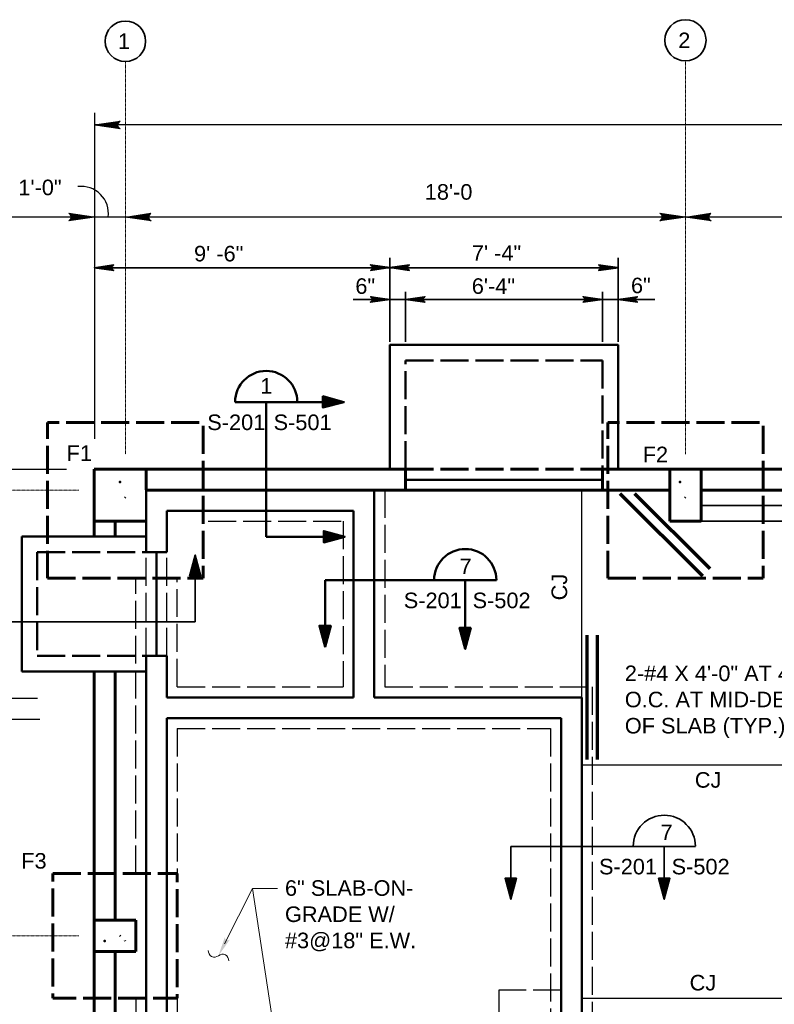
# Model space of a CAD drawing. Extents: x 325 to 1619, y 1797 to 2746.
# Tile 6 of 11: x 521 to 812, y 2366 to 2746. Entities that reach past the tile are written whole.
import ezdxf

# ---------------------------------------------------------------- set-up
doc = ezdxf.new("R2010")
doc.units = 0
doc.header["$LTSCALE"] = 0.075
doc.header["$MEASUREMENT"] = 0
doc.linetypes.add('ACAD_ISO02W100', pattern=[180, 144, -36])
doc.linetypes.add('DGN Style 7', pattern=[0.701274, 0.315574, -0.140255, 0.105191, -0.140255])
for name, color, linetype, lineweight in [('46', 7, 'Continuous', 18), ('S-Anno-Dims', 33, 'Continuous', 35), ('S-Anno-Symb', 6, 'Continuous', 50), ('S-Anno-Symb-Sect', 4, 'Continuous', 35), ('S-Anno-Text', 53, 'Continuous', 35), ('S-COLS-CNTR', 166, 'DGN Style 7', 0), ('S-Cols-Prim', 6, 'Continuous', 50), ('S-Cols-Scnd', 2, 'Continuous', 50), ('S-Fndn-Ftng', 4, 'Continuous', 60), ('S-Fndn-Grbm', 4, 'Continuous', 60), ('S-Fndn-Peds', 4, 'Continuous', 60), ('S-Grid-Iden', 1, 'Continuous', 35), ('S-Join-Cnst', 3, 'Continuous', 30), ('S-Slab-Dran', 25, 'Continuous', 35), ('S-Slab-Rbar', 7, 'Continuous', 70), ('S-Slab-Stop', 24, 'Continuous', 50), ('S-Wall-Load', 2, 'Continuous', 50)]:
    doc.layers.add(name, color=color, linetype=linetype, lineweight=lineweight)
doc.styles.add('NOTES', font='romans.shx')
doc.styles.add('Text', font='ARIAL.TTF', dxfattribs={"height": 0.125})

# ---------------------------------------------------------------- blocks, each defined once
blk = doc.blocks.new('W10x19')
at = {"layer": 'S-Cols-Prim'}
blk.add_line((-195737.04, -508269.98), (-195736.79, -508269.73), dxfattribs=at)
blk.add_point((-195738.93, -508263.87), dxfattribs=at)
blk = doc.blocks.new('W8x15_1')
at = {"layer": 'S-Cols-Scnd'}
for p, q in [((549126.91, -140623.81), (549126.67, -140623.56)), ((549128.8, -140625.69), (549128.59, -140625.49))]:
    blk.add_line(p, q, dxfattribs=at)
blk.add_point((549120.8, -140625.69), dxfattribs=at)
blk = doc.blocks.new('LARROW')
at = {"color": 0, "linetype": 'ByBlock', "lineweight": -2, "flags": 128}
blk.add_lwpolyline([(-4.93, 0.71), (0, 0), (-4.92, -0.71), (-4.77, -0.59), (-4.55, -0.38), (-4.44, -0.19), (-4.42, 0), (-4.46, 0.21), (-4.57, 0.41), (-4.79, 0.61), (-4.93, 0.71), (-0.15, 0.01), (-4.76, -0.67), (-4.62, -0.56), (-4.39, -0.34), (-4.32, -0.06), (-4.37, 0.22), (-4.5, 0.41), (-4.67, 0.57), (-4.78, 0.65), (-0.41, 0.01), (-4.56, -0.59), (-4.41, -0.49), (-4.33, -0.37), (-4.25, -0.21), (-4.21, 0.01), (-4.23, 0.19), (-4.32, 0.33), (-4.5, 0.44), (-4.61, 0.58), (-0.71, 0.01), (-4.33, -0.5), (-4.17, -0.3), (-4.12, -0.06), (-4.14, 0.22), (-4.45, 0.51), (-1.05, 0.02), (-4.12, -0.41), (-4.07, -0.26), (-3.98, -0.04), (-4.04, 0.21), (-4.28, 0.43), (-1.36, 0.02), (-4.01, -0.31), (-3.92, -0.14), (-3.88, 0.04), (-4.07, 0.33), (-1.73, 0.02), (-3.85, -0.24), (-3.79, -0.11), (-3.77, 0.04), (-3.92, 0.25), (-2.17, 0.02), (-3.71, -0.15), (-3.67, 0.05), (-3.81, 0.17), (-2.53, 0.02), (-3.61, -0.09), (-3.63, 0.1), (-2.9, 0.02), (-3.57, -0.03), (-3.59, 0.03), (-3.36, 0.03)], dxfattribs=at)

msp = doc.modelspace()

# ---------------------------------------------------------------- hatches: boundary and pattern name
at = {"layer": '46', "linetype": 'Continuous', "lineweight": 18}
msp.add_hatch(color=21, dxfattribs=at).paths.add_polyline_path([(597.7951, 2385.08312), (600.21785, 2392.26362), (600.2726, 2391.97349), (600.41235, 2391.53262), (600.60673, 2391.25249), (600.83923, 2391.08749), (601.14998, 2390.99724), (601.50698, 2391.01137), (601.93185, 2391.17274), (602.15785, 2391.28687)], flags=16)

# ---------------------------------------------------------------- linework, layer by layer
at = {"layer": '46', "color": 21, "linetype": 'Continuous', "lineweight": 18, "flags": 128}
for points in [[(620.5001, 2410.98924), (610.92898, 2410.98924), (600.12298, 2389.67474)], [(620.5001, 2410.98924), (610.92898, 2410.98924), (629.14485, 2290.82449)]]:
    msp.add_lwpolyline(points, dxfattribs=at)
at = {"layer": '46', "color": 21, "linetype": 'Continuous', "lineweight": 18}
for centre, start, end in [((596.24333, 2386.95163), 176.5223333, 309.7095861), ((599.34692, 2383.21461), 356.5223333, 129.7095861)]:
    msp.add_arc(centre, 2.42887, start, end, dxfattribs=at)
at = {"layer": 'S-Anno-Dims', "lineweight": 30}
for p, q in [((549.90689, 2710.23204), (549.90689, 2584.532)), ((1269.68189, 2705.57204), (549.96939, 2705.57204)), ((549.90689, 2670.07204), (505.02939, 2670.07204)), ((561.90939, 2670.07204), (549.90689, 2670.07204)), ((777.89189, 2670.07204), (561.90939, 2670.07204)), ((1041.88689, 2670.07204), (777.89189, 2670.07204)), ((360.32188, 2572.74638), (539.18939, 2572.74638))]:
    msp.add_line(p, q, dxfattribs=at)
at = {"layer": 'S-Anno-Dims'}
for p, q in [((663.89939, 2621.89722), (663.89939, 2654.35267)), ((751.89939, 2621.89722), (751.89939, 2654.35267)), ((549.88966, 2650.52008), (751.89939, 2650.52008)), ((669.89939, 2621.89722), (669.89939, 2641.26584)), ((745.89939, 2621.89722), (745.89939, 2641.26584)), ((649.67214, 2638.27184), (766.1202, 2638.27184))]:
    msp.add_line(p, q, dxfattribs=at)
at = {"layer": 'S-Anno-Dims', "lineweight": 25}
for p, q in [((528.01803, 2484.26461), (434.41728, 2484.26461)), ((528.84393, 2476.26461), (435.24318, 2476.26461))]:
    msp.add_line(p, q, dxfattribs=at)
at = {"layer": 'S-Anno-Dims', "flags": 128}
for points in [[(557.37466, 2649.47221), (549.88966, 2650.52008), (557.36868, 2651.56796), (557.13533, 2651.39427), (556.80625, 2651.08165), (556.64471, 2650.79218), (556.60282, 2650.52008), (556.66266, 2650.21324), (556.83617, 2649.9122), (557.17123, 2649.61694), (557.37466, 2649.47221), (550.11104, 2650.5085), (557.12935, 2651.49848), (556.91395, 2651.34217), (556.56693, 2651.02376), (556.45324, 2650.61271), (556.53103, 2650.20167), (556.73446, 2649.91799), (556.97977, 2649.68641), (557.1473, 2649.55905), (550.50593, 2650.5085), (556.81224, 2651.3827), (556.59086, 2651.24375), (556.47718, 2651.06428), (556.35153, 2650.83271), (556.28571, 2650.5085), (556.32161, 2650.24219), (556.45324, 2650.03377), (556.72249, 2649.86588), (556.90199, 2649.66325), (550.96664, 2650.5085), (556.46521, 2651.25533), (556.2199, 2650.96007), (556.1481, 2650.60113), (556.184, 2650.20167), (556.65667, 2649.76746), (551.48119, 2650.48534), (556.1481, 2651.11639), (556.08229, 2650.90797), (555.93869, 2650.57219), (556.02844, 2650.21324), (556.3994, 2649.89483), (551.95387, 2650.48534), (555.98057, 2650.98323), (555.84894, 2650.7285), (555.78911, 2650.4564), (556.07032, 2650.03377), (552.51629, 2650.48534), (555.73526, 2650.86744), (555.64551, 2650.67639), (555.62158, 2650.4564), (555.84894, 2650.14956), (553.18641, 2650.48534), (555.53183, 2650.74008), (555.46601, 2650.44482), (555.68141, 2650.26535), (553.73687, 2650.48534), (555.37627, 2650.65324), (555.41217, 2650.36956), (554.29929, 2650.48534), (555.31045, 2650.56061), (555.34037, 2650.47377), (554.99334, 2650.47377)], [(656.41439, 2651.58977), (663.89939, 2650.54189), (656.42038, 2649.49402), (656.65372, 2649.6677), (656.9828, 2649.98032), (657.14434, 2650.26979), (657.18623, 2650.54189), (657.12639, 2650.84873), (656.95288, 2651.14978), (656.61782, 2651.44503), (656.41439, 2651.58977), (663.67801, 2650.55347), (656.6597, 2649.56349), (656.8751, 2649.7198), (657.22213, 2650.03822), (657.33581, 2650.44926), (657.25803, 2650.86031), (657.0546, 2651.14399), (656.80928, 2651.37556), (656.64175, 2651.50293), (663.28312, 2650.55347), (656.97681, 2649.67928), (657.19819, 2649.81822), (657.31187, 2649.99769), (657.43752, 2650.22927), (657.50334, 2650.55347), (657.46744, 2650.81978), (657.33581, 2651.0282), (657.06656, 2651.19609), (656.88707, 2651.39872), (662.82241, 2650.55347), (657.32384, 2649.80664), (657.56915, 2650.1019), (657.64095, 2650.46084), (657.60505, 2650.86031), (657.13238, 2651.29451), (662.30786, 2650.57663), (657.64095, 2649.94559), (657.70677, 2650.154), (657.85036, 2650.48979), (657.76061, 2650.84873), (657.38966, 2651.16714), (661.83518, 2650.57663), (657.80848, 2650.07874), (657.94011, 2650.33347), (657.99994, 2650.60557), (657.71873, 2651.0282), (661.27276, 2650.57663), (658.05379, 2650.19453), (658.14354, 2650.38558), (658.16747, 2650.60557), (657.94011, 2650.91241), (660.60264, 2650.57663), (658.25722, 2650.3219), (658.32304, 2650.61715), (658.10764, 2650.79662), (660.05219, 2650.57663), (658.41279, 2650.40874), (658.37689, 2650.69242), (659.48976, 2650.57663), (658.4786, 2650.50137), (658.44868, 2650.58821), (658.79571, 2650.58821)], [(671.38439, 2649.49402), (663.89939, 2650.54189), (671.37841, 2651.58977), (671.14506, 2651.41609), (670.81599, 2651.10346), (670.65444, 2650.81399), (670.61256, 2650.54189), (670.67239, 2650.23506), (670.8459, 2649.93401), (671.18096, 2649.63875), (671.38439, 2649.49402), (664.12077, 2650.53031), (671.13908, 2651.52029), (670.92368, 2651.36398), (670.57666, 2651.04557), (670.46298, 2650.63452), (670.54076, 2650.22348), (670.74419, 2649.9398), (670.9895, 2649.70822), (671.15703, 2649.58086), (664.51566, 2650.53031), (670.82197, 2651.40451), (670.60059, 2651.26556), (670.48691, 2651.08609), (670.36126, 2650.85452), (670.29545, 2650.53031), (670.33135, 2650.264), (670.46298, 2650.05559), (670.73222, 2649.88769), (670.91172, 2649.68507), (664.97637, 2650.53031), (670.47494, 2651.27714), (670.22963, 2650.98188), (670.15783, 2650.62294), (670.19373, 2650.22348), (670.66641, 2649.78927), (665.49093, 2650.50716), (670.15783, 2651.1382), (670.09202, 2650.92978), (669.94842, 2650.594), (670.03817, 2650.23506), (670.40913, 2649.91664), (665.9636, 2650.50716), (669.9903, 2651.00504), (669.85867, 2650.75031), (669.79884, 2650.47821), (670.08005, 2650.05559), (666.52602, 2650.50716), (669.74499, 2650.88925), (669.65524, 2650.6982), (669.63131, 2650.47821), (669.85867, 2650.17137), (667.19614, 2650.50716), (669.54156, 2650.76189), (669.47575, 2650.46663), (669.69114, 2650.28716), (667.7466, 2650.50716), (669.386, 2650.67505), (669.4219, 2650.39137), (668.30902, 2650.50716), (669.32018, 2650.58242), (669.3501, 2650.49558), (669.00307, 2650.49558)], [(744.41439, 2651.56796), (751.89939, 2650.52008), (744.42038, 2649.47221), (744.65372, 2649.64589), (744.9828, 2649.95851), (745.14434, 2650.24798), (745.18623, 2650.52008), (745.12639, 2650.82692), (744.95288, 2651.12796), (744.61782, 2651.42322), (744.41439, 2651.56796), (751.67801, 2650.53166), (744.6597, 2649.54168), (744.8751, 2649.69799), (745.22213, 2650.01641), (745.33581, 2650.42745), (745.25803, 2650.8385), (745.0546, 2651.12217), (744.80928, 2651.35375), (744.64175, 2651.48112), (751.28312, 2650.53166), (744.97681, 2649.65747), (745.19819, 2649.79641), (745.31187, 2649.97588), (745.43752, 2650.20746), (745.50334, 2650.53166), (745.46744, 2650.79797), (745.33581, 2651.00639), (745.06656, 2651.17428), (744.88707, 2651.37691), (750.82241, 2650.53166), (745.32384, 2649.78483), (745.56915, 2650.08009), (745.64095, 2650.43903), (745.60505, 2650.8385), (745.13238, 2651.2727), (750.30786, 2650.55482), (745.64095, 2649.92378), (745.70677, 2650.13219), (745.85036, 2650.46798), (745.76061, 2650.82692), (745.38966, 2651.14533), (749.83518, 2650.55482), (745.80848, 2650.05693), (745.94011, 2650.31166), (745.99994, 2650.58376), (745.71873, 2651.00639), (749.27276, 2650.55482), (746.05379, 2650.17272), (746.14354, 2650.36377), (746.16747, 2650.58376), (745.94011, 2650.8906), (748.60264, 2650.55482), (746.25722, 2650.30008), (746.32304, 2650.59534), (746.10764, 2650.77481), (748.05219, 2650.55482), (746.41279, 2650.38693), (746.37689, 2650.6706), (747.48976, 2650.55482), (746.4786, 2650.47956), (746.44868, 2650.5664), (746.79571, 2650.5664)], [(656.41439, 2637.22397), (663.89939, 2638.27184), (656.42038, 2639.31972), (656.65372, 2639.14604), (656.9828, 2638.83341), (657.14434, 2638.54394), (657.18623, 2638.27184), (657.12639, 2637.96501), (656.95288, 2637.66396), (656.61782, 2637.3687), (656.41439, 2637.22397), (663.67801, 2638.26026), (656.6597, 2639.25024), (656.8751, 2639.09393), (657.22213, 2638.77552), (657.33581, 2638.36447), (657.25803, 2637.95343), (657.0546, 2637.66975), (656.80928, 2637.43817), (656.64175, 2637.31081), (663.28312, 2638.26026), (656.97681, 2639.13446), (657.19819, 2638.99551), (657.31187, 2638.81604), (657.43752, 2638.58447), (657.50334, 2638.26026), (657.46744, 2637.99395), (657.33581, 2637.78554), (657.06656, 2637.61764), (656.88707, 2637.41502), (662.82241, 2638.26026), (657.32384, 2639.00709), (657.56915, 2638.71183), (657.64095, 2638.35289), (657.60505, 2637.95343), (657.13238, 2637.51922), (662.30786, 2638.23711), (657.64095, 2638.86815), (657.70677, 2638.65973), (657.85036, 2638.32395), (657.76061, 2637.96501), (657.38966, 2637.64659), (661.83518, 2638.23711), (657.80848, 2638.73499), (657.94011, 2638.48026), (657.99994, 2638.20816), (657.71873, 2637.78554), (661.27276, 2638.23711), (658.05379, 2638.6192), (658.14354, 2638.42815), (658.16747, 2638.20816), (657.94011, 2637.90132), (660.60264, 2638.23711), (658.25722, 2638.49184), (658.32304, 2638.19658), (658.10764, 2638.01711), (660.05219, 2638.23711), (658.41279, 2638.405), (658.37689, 2638.12132), (659.48976, 2638.23711), (658.4786, 2638.31237), (658.44868, 2638.22553), (658.79571, 2638.22553)], [(677.38439, 2639.31972), (669.89939, 2638.27184), (677.37841, 2637.22397), (677.14506, 2637.39765), (676.81599, 2637.71027), (676.65444, 2637.99974), (676.61256, 2638.27184), (676.67239, 2638.57868), (676.8459, 2638.87973), (677.18096, 2639.17498), (677.38439, 2639.31972), (670.12077, 2638.28342), (677.13908, 2637.29344), (676.92368, 2637.44975), (676.57666, 2637.76817), (676.46298, 2638.17921), (676.54076, 2638.59026), (676.74419, 2638.87394), (676.9895, 2639.10551), (677.15703, 2639.23288), (670.51566, 2638.28342), (676.82197, 2637.40923), (676.60059, 2637.54817), (676.48691, 2637.72764), (676.36126, 2637.95922), (676.29545, 2638.28342), (676.33135, 2638.54973), (676.46298, 2638.75815), (676.73222, 2638.92604), (676.91172, 2639.12867), (670.97637, 2638.28342), (676.47494, 2637.53659), (676.22963, 2637.83185), (676.15783, 2638.19079), (676.19373, 2638.59026), (676.66641, 2639.02446), (671.49093, 2638.30658), (676.15783, 2637.67554), (676.09202, 2637.88395), (675.94842, 2638.21974), (676.03817, 2638.57868), (676.40913, 2638.89709), (671.9636, 2638.30658), (675.9903, 2637.80869), (675.85867, 2638.06343), (675.79884, 2638.33553), (676.08005, 2638.75815), (672.52602, 2638.30658), (675.74499, 2637.92448), (675.65524, 2638.11553), (675.63131, 2638.33553), (675.85867, 2638.64236), (673.19614, 2638.30658), (675.54156, 2638.05185), (675.47575, 2638.3471), (675.69114, 2638.52657), (673.7466, 2638.30658), (675.386, 2638.13869), (675.4219, 2638.42237), (674.30902, 2638.30658), (675.32018, 2638.23132), (675.3501, 2638.31816), (675.00307, 2638.31816)], [(738.41439, 2637.22397), (745.89939, 2638.27184), (738.42038, 2639.31972), (738.65372, 2639.14604), (738.9828, 2638.83341), (739.14434, 2638.54394), (739.18623, 2638.27184), (739.12639, 2637.96501), (738.95288, 2637.66396), (738.61782, 2637.3687), (738.41439, 2637.22397), (745.67801, 2638.26026), (738.6597, 2639.25024), (738.8751, 2639.09393), (739.22213, 2638.77552), (739.33581, 2638.36447), (739.25803, 2637.95343), (739.0546, 2637.66975), (738.80928, 2637.43817), (738.64175, 2637.31081), (745.28312, 2638.26026), (738.97681, 2639.13446), (739.19819, 2638.99551), (739.31187, 2638.81604), (739.43752, 2638.58447), (739.50334, 2638.26026), (739.46744, 2637.99395), (739.33581, 2637.78554), (739.06656, 2637.61764), (738.88707, 2637.41502), (744.82241, 2638.26026), (739.32384, 2639.00709), (739.56915, 2638.71183), (739.64095, 2638.35289), (739.60505, 2637.95343), (739.13238, 2637.51922), (744.30786, 2638.23711), (739.64095, 2638.86815), (739.70677, 2638.65973), (739.85036, 2638.32395), (739.76061, 2637.96501), (739.38966, 2637.64659), (743.83518, 2638.23711), (739.80848, 2638.73499), (739.94011, 2638.48026), (739.99994, 2638.20816), (739.71873, 2637.78554), (743.27276, 2638.23711), (740.05379, 2638.6192), (740.14354, 2638.42815), (740.16747, 2638.20816), (739.94011, 2637.90132), (742.60264, 2638.23711), (740.25722, 2638.49184), (740.32304, 2638.19658), (740.10764, 2638.01711), (742.05219, 2638.23711), (740.41279, 2638.405), (740.37689, 2638.12132), (741.48976, 2638.23711), (740.4786, 2638.31237), (740.44868, 2638.22553), (740.79571, 2638.22553)], [(759.38439, 2639.31972), (751.89939, 2638.27184), (759.37841, 2637.22397), (759.14506, 2637.39765), (758.81599, 2637.71027), (758.65444, 2637.99974), (758.61256, 2638.27184), (758.67239, 2638.57868), (758.8459, 2638.87973), (759.18096, 2639.17498), (759.38439, 2639.31972), (752.12077, 2638.28342), (759.13908, 2637.29344), (758.92368, 2637.44975), (758.57666, 2637.76817), (758.46298, 2638.17921), (758.54076, 2638.59026), (758.74419, 2638.87394), (758.9895, 2639.10551), (759.15703, 2639.23288), (752.51566, 2638.28342), (758.82197, 2637.40923), (758.60059, 2637.54817), (758.48691, 2637.72764), (758.36126, 2637.95922), (758.29545, 2638.28342), (758.33135, 2638.54973), (758.46298, 2638.75815), (758.73222, 2638.92604), (758.91172, 2639.12867), (752.97637, 2638.28342), (758.47494, 2637.53659), (758.22963, 2637.83185), (758.15783, 2638.19079), (758.19373, 2638.59026), (758.66641, 2639.02446), (753.49093, 2638.30658), (758.15783, 2637.67554), (758.09202, 2637.88395), (757.94842, 2638.21974), (758.03817, 2638.57868), (758.40913, 2638.89709), (753.9636, 2638.30658), (757.9903, 2637.80869), (757.85867, 2638.06343), (757.79884, 2638.33553), (758.08005, 2638.75815), (754.52602, 2638.30658), (757.74499, 2637.92448), (757.65524, 2638.11553), (757.63131, 2638.33553), (757.85867, 2638.64236), (755.19614, 2638.30658), (757.54156, 2638.05185), (757.47575, 2638.3471), (757.69114, 2638.52657), (755.7466, 2638.30658), (757.386, 2638.13869), (757.4219, 2638.42237), (756.30902, 2638.30658), (757.32018, 2638.23132), (757.3501, 2638.31816), (757.00307, 2638.31816)]]:
    msp.add_lwpolyline(points, dxfattribs=at)
at = {"layer": 'S-Anno-Dims', "lineweight": 30}
msp.add_arc((544.8899, 2671.42278), 10.45666, 352.5780864, 97.4955889, dxfattribs=at)
at = {"layer": 'S-Anno-Symb'}
for p, q in [((644.95538, 2598.68558), (604.20825, 2598.68558)), ((616.20825, 2598.68558), (616.20825, 2546.70458)), ((644.95538, 2546.70458), (616.20825, 2546.70458)), ((704.97146, 2529.98055, -0.00197), (638.89621, 2529.98055, -0.00197)), ((638.89621, 2529.98055, -0.00197), (638.89621, 2505.5958, -0.00197)), ((692.97146, 2529.98055, -0.00197), (692.97146, 2504.27667, -0.00197))]:
    msp.add_line(p, q, dxfattribs=at)
at = {"layer": 'S-Anno-Symb', "flags": 128}
for points in [[(646.15038, 2598.68558), (638.03838, 2596.52558), (638.03838, 2600.89358), (646.15038, 2598.68558), (638.11638, 2596.67558), (638.09838, 2600.74358), (645.79038, 2598.69158), (638.26638, 2596.87358), (638.20038, 2600.54558), (645.40638, 2598.69158), (638.48238, 2597.11358), (638.39838, 2600.29358), (644.96238, 2598.71558), (638.68038, 2597.32358), (638.64438, 2600.05358), (644.45238, 2598.72758), (638.88438, 2597.57558), (638.77638, 2599.87358), (643.85238, 2598.75758), (639.11838, 2597.83958), (639.00438, 2599.63358), (643.14438, 2598.75758), (639.38838, 2598.13958), (639.20838, 2599.33958), (642.49638, 2598.77558), (639.64038, 2598.40958), (639.43038, 2599.14158), (641.80038, 2598.81158), (639.76038, 2598.64958), (639.62238, 2598.97358), (640.64838, 2598.82958)], [(646.46663, 2546.70458), (638.35463, 2544.54458), (638.35463, 2548.91258), (646.46663, 2546.70458), (638.43263, 2544.69458), (638.41463, 2548.76258), (646.10663, 2546.71058), (638.58263, 2544.89258), (638.51663, 2548.56458), (645.72263, 2546.71058), (638.79863, 2545.13258), (638.71463, 2548.31258), (645.27863, 2546.73458), (638.99663, 2545.34258), (638.96063, 2548.07258), (644.76863, 2546.74658), (639.20063, 2545.59458), (639.09263, 2547.89258), (644.16863, 2546.77658), (639.43463, 2545.85858), (639.32063, 2547.65258), (643.46063, 2546.77658), (639.70463, 2546.15858), (639.52463, 2547.35858), (642.81263, 2546.79458), (639.95663, 2546.42858), (639.74663, 2547.16058), (642.11663, 2546.83058), (640.07663, 2546.66858), (639.93863, 2546.99258), (640.96463, 2546.84858)]]:
    msp.add_lwpolyline(points, dxfattribs=at)
at = {"layer": 'S-Anno-Symb', "elevation": -0.00197, "flags": 128}
for points in [[(638.89621, 2504.27667), (641.05621, 2512.38867), (636.68821, 2512.38867), (638.89621, 2504.27667), (640.90621, 2512.31067), (636.83821, 2512.32867), (638.89021, 2504.63667), (640.70821, 2512.16067), (637.03621, 2512.22667), (638.89021, 2505.02067), (640.46821, 2511.94467), (637.28821, 2512.02867), (638.86621, 2505.46467), (640.25821, 2511.74667), (637.52821, 2511.78267), (638.85421, 2505.97467), (640.00621, 2511.54267), (637.70821, 2511.65067), (638.82421, 2506.57467), (639.74221, 2511.30867), (637.94821, 2511.42267), (638.82421, 2507.28267), (639.44221, 2511.03867), (638.24221, 2511.21867), (638.80621, 2507.93067), (639.17221, 2510.78667), (638.44021, 2510.99667), (638.77021, 2508.62667), (638.93221, 2510.66667), (638.60821, 2510.80467), (638.75221, 2509.77867)], [(692.93246, 2503.4588), (695.09246, 2511.5708), (690.72446, 2511.5708), (692.93246, 2503.4588), (694.94246, 2511.4928), (690.87446, 2511.5108), (692.92646, 2503.8188), (694.74446, 2511.3428), (691.07246, 2511.4088), (692.92646, 2504.2028), (694.50446, 2511.1268), (691.32446, 2511.2108), (692.90246, 2504.6468), (694.29446, 2510.9288), (691.56446, 2510.9648), (692.89046, 2505.1568), (694.04246, 2510.7248), (691.74446, 2510.8328), (692.86046, 2505.7568), (693.77846, 2510.4908), (691.98446, 2510.6048), (692.86046, 2506.4648), (693.47846, 2510.2208), (692.27846, 2510.4008), (692.84246, 2507.1128), (693.20846, 2509.9688), (692.47646, 2510.1788), (692.80646, 2507.8088), (692.96846, 2509.8488), (692.64446, 2509.9868), (692.78846, 2508.9608)]]:
    msp.add_lwpolyline(points, dxfattribs=at)
at = {"layer": 'S-Anno-Symb', "extrusion": (0, 0, -1)}
msp.add_arc((-616.19385, 2598.69518), 12, 0, 180, dxfattribs=at)
at = {"layer": 'S-Anno-Symb'}
msp.add_arc((692.97146, 2529.98055, -0.00197), 12, 0, 180, dxfattribs=at)
at = {"layer": 'S-Anno-Symb-Sect'}
for p, q in [((588.80604, 2537.88653), (588.80604, 2513.89178)), ((485.26466, 2513.89178), (588.80604, 2513.89178)), ((710.55153, 2427.26333), (710.55153, 2406.83396)), ((710.55153, 2427.26333), (781.72728, 2427.26333)), ((769.72728, 2427.26333), (769.72728, 2406.83396))]:
    msp.add_line(p, q, dxfattribs=at)
at = {"layer": 'S-Anno-Symb-Sect', "flags": 128}
for points in [[(588.80604, 2539.61566), (586.64604, 2531.50366), (591.01404, 2531.50366), (588.80604, 2539.61566), (586.79604, 2531.58166), (590.86404, 2531.56366), (588.81204, 2539.25566), (586.99404, 2531.73166), (590.66604, 2531.66566), (588.81204, 2538.87166), (587.23404, 2531.94766), (590.41404, 2531.86366), (588.83604, 2538.42766), (587.44404, 2532.14566), (590.17404, 2532.10966), (588.84804, 2537.91766), (587.69604, 2532.34966), (589.99404, 2532.24166), (588.87804, 2537.31766), (587.96004, 2532.58366), (589.75404, 2532.46966), (588.87804, 2536.60966), (588.26004, 2532.85366), (589.46004, 2532.67366), (588.89604, 2535.96166), (588.53004, 2533.10566), (589.26204, 2532.89566), (588.93204, 2535.26566), (588.77004, 2533.22566), (589.09404, 2533.08766), (588.95004, 2534.11366)], [(710.55153, 2406.83396), (712.71153, 2414.94596), (708.34353, 2414.94596), (710.55153, 2406.83396), (712.56153, 2414.86796), (708.49353, 2414.88596), (710.54553, 2407.19396), (712.36353, 2414.71796), (708.69153, 2414.78396), (710.54553, 2407.57796), (712.12353, 2414.50196), (708.94353, 2414.58596), (710.52153, 2408.02196), (711.91353, 2414.30396), (709.18353, 2414.33996), (710.50953, 2408.53196), (711.66153, 2414.09996), (709.36353, 2414.20796), (710.47953, 2409.13196), (711.39753, 2413.86596), (709.60353, 2413.97996), (710.47953, 2409.83996), (711.09753, 2413.59596), (709.89753, 2413.77596), (710.46153, 2410.48796), (710.82753, 2413.34396), (710.09553, 2413.55396), (710.42553, 2411.18396), (710.58753, 2413.22396), (710.26353, 2413.36196), (710.40753, 2412.33596)], [(769.72728, 2406.83396), (771.88728, 2414.94596), (767.51928, 2414.94596), (769.72728, 2406.83396), (771.73728, 2414.86796), (767.66928, 2414.88596), (769.72128, 2407.19396), (771.53928, 2414.71796), (767.86728, 2414.78396), (769.72128, 2407.57796), (771.29928, 2414.50196), (768.11928, 2414.58596), (769.69728, 2408.02196), (771.08928, 2414.30396), (768.35928, 2414.33996), (769.68528, 2408.53196), (770.83728, 2414.09996), (768.53928, 2414.20796), (769.65528, 2409.13196), (770.57328, 2413.86596), (768.77928, 2413.97996), (769.65528, 2409.83996), (770.27328, 2413.59596), (769.07328, 2413.77596), (769.63728, 2410.48796), (770.00328, 2413.34396), (769.27128, 2413.55396), (769.60128, 2411.18396), (769.76328, 2413.22396), (769.43928, 2413.36196), (769.58328, 2412.33596)]]:
    msp.add_lwpolyline(points, dxfattribs=at)
at = {"layer": 'S-Anno-Symb-Sect'}
msp.add_arc((769.74168, 2427.27293), 12, 0, 180, dxfattribs=at)
at = {"layer": 'S-COLS-CNTR'}
for p, q in [((561.90939, 2730.03204), (561.90939, 2578.6228)), ((777.89189, 2730.31204), (777.89189, 2578.6228)), ((342.16188, 2564.7445), (543.87052, 2564.7445)), ((342.16188, 2392.74013), (543.87052, 2392.74013))]:
    msp.add_line(p, q, dxfattribs=at)
at = {"layer": 'S-Fndn-Ftng', "linetype": 'ACAD_ISO02W100', "lineweight": 30}
for p, q in [((661.88423, 2564.75233), (661.88423, 2488.75304)), ((593.83314, 2552.75233), (645.88423, 2552.75233)), ((645.88423, 2552.75233), (645.88423, 2488.75304)), ((569.88966, 2500.75304), (569.88966, 2540.75233)), ((577.89341, 2500.75304), (577.89341, 2540.75233)), ((565.89038, 2416.74763), (565.89038, 2530.74169)), ((581.89038, 2488.75304), (581.89038, 2530.74169)), ((581.89038, 2488.75304), (645.88423, 2488.75304)), ((661.88423, 2488.75304), (741.89511, 2488.75304)), ((741.89511, 2488.75304), (741.89511, 1980.752)), ((581.89288, 2472.75741), (581.89288, 2416.74763)), ((581.89288, 2472.75741), (725.89717, 2472.75741)), ((725.89717, 2472.75741), (725.89717, 1992.75575)), ((729.89282, 2371.74904), (705.89282, 2371.74904)), ((565.89939, 2368.74763), (565.89939, 2176.73638)), ((581.90189, 2368.74763), (581.90189, 2176.73638))]:
    msp.add_line(p, q, dxfattribs=at)
msp.add_lwpolyline([(705.89282, 2371.74904), (705.89282, 2289.74904), (729.89282, 2289.74904)], dxfattribs=at)
at = {"layer": 'S-Fndn-Grbm'}
for p, q in [((549.89939, 2546.75269), (549.89939, 2572.752)), ((549.89939, 2572.752), (669.89939, 2572.752)), ((669.89939, 2572.752), (669.89939, 2564.72051)), ((745.89939, 2572.752), (745.89939, 2564.72051)), ((745.89939, 2572.752), (1269.89939, 2572.752)), ((771.83564, 2564.7445), (569.88689, 2564.7445)), ((1035.83564, 2564.7445), (783.95564, 2564.7445)), ((557.90189, 2552.74169), (557.90189, 2546.75269)), ((549.89939, 2330.75188), (549.89939, 2494.75269)), ((557.90189, 2494.75269), (557.90189, 2398.74763)), ((565.89038, 2398.74763), (565.89038, 2386.74138)), ((557.90189, 2386.74138), (557.90189, 2330.75188))]:
    msp.add_line(p, q, dxfattribs=at)
at = {"layer": 'S-Fndn-Grbm', "linetype": 'ACAD_ISO02W100'}
msp.add_line((669.89939, 2572.752), (745.89939, 2572.752), dxfattribs=at)
for points in [[(531.89564, 2530.74169), (591.89564, 2530.74169), (591.89564, 2590.74169), (531.89564, 2590.74169)], [(747.89564, 2530.74133), (807.89564, 2530.74133), (807.89564, 2590.74133), (747.89564, 2590.74133)], [(533.89488, 2416.74763), (581.89488, 2416.74763), (581.89488, 2368.74763), (533.89488, 2368.74763)]]:
    msp.add_3dface(points, dxfattribs=at)
at = {"layer": 'S-Fndn-Peds'}
for p, q in [((569.88966, 2572.752), (569.88966, 2564.75233)), ((771.83564, 2572.74695), (771.83564, 2552.74133)), ((783.95564, 2572.74695), (783.95564, 2552.74133)), ((569.88966, 2552.74169), (549.89939, 2552.74169)), ((783.95564, 2552.74133), (771.83564, 2552.74133)), ((549.89939, 2398.74763), (565.89038, 2398.74763)), ((549.89939, 2386.74138), (565.89038, 2386.74138))]:
    msp.add_line(p, q, dxfattribs=at)
at = {"layer": 'S-Grid-Iden'}
for centre, radius in [((561.8836, 2737.88008), 7.80272), ((777.89189, 2738.25663), 7.94459)]:
    msp.add_circle(centre, radius, dxfattribs=at)
at = {"layer": 'S-Join-Cnst'}
for p, q in [((737.89511, 2484.75304), (737.89511, 2564.75304)), ((737.89511, 2458.75304), (932.89511, 2458.75304)), ((737.89511, 2368.75304), (934.89511, 2368.75304))]:
    msp.add_line(p, q, dxfattribs=at)
at = {"layer": 'S-Slab-Dran'}
for p, q in [((783.95564, 2558.73825), (1035.83564, 2558.73825)), ((783.95564, 2552.73825), (1035.83564, 2552.73825))]:
    msp.add_line(p, q, dxfattribs=at)
at = {"layer": 'S-Slab-Rbar'}
for p, q in [((784.56356, 2531.52812), (752.7614, 2563.33029)), ((787.39199, 2534.35655), (758.41825, 2563.33029)), ((739.89511, 2508.75304), (739.89511, 2460.75304)), ((743.89511, 2508.75304), (743.89511, 2460.75304))]:
    msp.add_line(p, q, dxfattribs=at)
at = {"layer": 'S-Slab-Stop'}
for p, q in [((669.89939, 2568.73625), (745.89939, 2568.73625)), ((521.89054, 2546.75269), (569.89054, 2546.75269)), ((521.89054, 2546.75269), (521.89054, 2494.75269)), ((573.8907, 2540.75233), (573.89038, 2500.75304)), ((521.89054, 2494.75269), (569.89054, 2494.75269))]:
    msp.add_line(p, q, dxfattribs=at)
at = {"layer": 'S-Slab-Stop', "linetype": 'ACAD_ISO02W100'}
for p, q in [((527.89054, 2540.75233), (569.88966, 2540.75233)), ((527.89054, 2540.75233), (527.89054, 2500.75304)), ((527.89054, 2500.75304), (569.89038, 2500.75304))]:
    msp.add_line(p, q, dxfattribs=at)
at = {"layer": 'S-Slab-Stop', "flags": 128}
msp.add_lwpolyline([(663.89939, 2572.752), (663.89939, 2620.752), (751.89939, 2620.752), (751.89939, 2572.752)], dxfattribs=at)
at = {"layer": 'S-Slab-Stop', "linetype": 'ACAD_ISO02W100'}
msp.add_lwpolyline([(669.89939, 2572.752), (669.89939, 2614.752), (745.89939, 2614.752), (745.89939, 2572.752)], dxfattribs=at)
at = {"layer": 'S-Wall-Load'}
for p, q in [((569.88966, 2564.75233), (569.88966, 2540.75233)), ((569.88966, 2564.75233), (657.88423, 2564.75233)), ((657.88423, 2564.75233), (657.88423, 2484.75304)), ((577.89174, 2556.75233), (649.88423, 2556.75233)), ((577.89174, 2556.75233), (577.89174, 2540.75233)), ((649.88423, 2556.75233), (649.88423, 2484.75304)), ((569.88966, 2540.75233), (577.89174, 2540.75233)), ((569.89038, 2324.75153), (569.89038, 2500.75304)), ((569.89038, 2500.75304), (577.89038, 2500.75304)), ((577.89038, 2484.75304), (577.89038, 2500.75304)), ((577.89038, 2484.75304), (649.88423, 2484.75304)), ((657.88423, 2484.75304), (737.89511, 2484.75304)), ((737.89511, 2484.75304), (737.89511, 1980.752)), ((577.89288, 2476.75741), (729.89717, 2476.75741)), ((577.89288, 2476.75741), (577.89288, 2324.75153)), ((729.89717, 2476.75741), (729.89717, 1988.74904))]:
    msp.add_line(p, q, dxfattribs=at)

# ---------------------------------------------------------------- block references
at = {"layer": 'S-Anno-Dims', "lineweight": 30, "xscale": 2, "yscale": 2, "zscale": 2, "rotation": 180}
for p in [(549.96939, 2705.57204), (561.90939, 2670.07204), (777.89189, 2670.07204)]:
    msp.add_blockref('LARROW', p, dxfattribs=at)
at = {"layer": 'S-Anno-Dims', "lineweight": 30, "xscale": 2, "yscale": 2, "zscale": 2}
for p in [(549.90689, 2670.07204), (777.89189, 2670.07204)]:
    msp.add_blockref('LARROW', p, dxfattribs=at)
at = {"layer": 'S-Cols-Prim'}
msp.add_blockref('W10x19', (196514.75394, 510831.74166), dxfattribs=at)
at = {"layer": 'S-Cols-Scnd'}
msp.add_blockref('W8x15_1', (-548566.95433, 143016.41967), dxfattribs=at)
at = {"layer": 'S-Slab-Dran'}
msp.add_blockref('W10x19', (196298.75394, 510831.74166), dxfattribs=at)

# ---------------------------------------------------------------- texts
at = {"layer": '46', "color": 21, "linetype": 'Continuous', "lineweight": 25, "char_height": 6, "attachment_point": 1, "line_spacing_factor": 0.743439, "style": 'NOTES'}
for s, insert in [('\\fArial|b0|i0|c0|p39;6" SLAB-ON-', (623.42123, 2414.18003)), ('\\fArial|b0|i0|c0|p39;GRADE W/', (623.42123, 2404.07484)), ('\\fArial|b0|i0|c0|p39;#3@18" E.W.', (623.42123, 2393.96509))]:
    msp.add_mtext(s, dxfattribs=dict(at, insert=insert))
at = {"layer": 'S-Anno-Dims', "char_height": 6, "attachment_point": 1, "style": 'NOTES'}
for s, insert, line_spacing_factor in [('\\fArial|b0|i0|c0|p39;1\'-0"', (520.58833, 2684.48423), 0.746425), ("\\fArial|b0|i0|c0|p39;18'-0", (677.34939, 2682.75758), 0.746425), ('\\fArial|b0|i0|c0|p39;9\' -6" ', (588.36732, 2658.9457), 0.73751), ('\\fArial|b0|i0|c0|p39;7\' -4" ', (695.52058, 2659.18185), 0.73751), ('\\fArial|b0|i0|c0|p39;6"', (650.57688, 2646.4271), 0.734563), ('\\fArial|b0|i0|c0|p39;6\'-4"', (695.48775, 2646.4271), 0.734563), ('\\fArial|b0|i0|c0|p39;6"', (756.88749, 2646.66326), 0.734563)]:
    msp.add_mtext(s, dxfattribs=dict(at, insert=insert, line_spacing_factor=line_spacing_factor))
at = {"layer": 'S-Anno-Symb', "char_height": 5.9999999, "attachment_point": 1, "style": 'NOTES'}
for s, insert, line_spacing_factor in [('\\fArial|b0|i0|c0|p39;1', (613.90809, 2607.91479), 0.734563), ('\\fArial|b0|i0|c0|p39;S-201', (593.46581, 2593.87358), 0.734563), ('\\fArial|b0|i0|c0|p39;S-501', (619.04625, 2593.87358), 0.734563), ('\\fArial|b0|i0|c0|p39;7', (690.76214, 2538.30047, -0.00197), 0.746422), ('\\fArial|b0|i0|c0|p39;S-201', (669.24332, 2525.15895, -0.00197), 0.746422), ('\\fArial|b0|i0|c0|p39;S-502', (695.79506, 2525.15895, -0.00197), 0.746422)]:
    msp.add_mtext(s, dxfattribs=dict(at, insert=insert, line_spacing_factor=line_spacing_factor))
at = {"layer": 'S-Anno-Symb-Sect', "char_height": 5.9999999, "attachment_point": 1, "line_spacing_factor": 0.749417, "style": 'NOTES'}
for s, insert in [('\\fArial|b0|i0|c0|p39;7', (768.2849, 2435.67397)), ('\\fArial|b0|i0|c0|p39;S-201', (744.5566, 2422.45133)), ('\\fArial|b0|i0|c0|p39;S-502', (772.56528, 2422.45133))]:
    msp.add_mtext(s, dxfattribs=dict(at, insert=insert))
at = {"layer": 'S-Anno-Text', "char_height": 6, "attachment_point": 1, "style": 'NOTES'}
for s, insert, line_spacing_factor in [('\\fArial|b0|i0|c0|p39;F1', (539.19262, 2581.98562), 0.734563), ('\\fArial|b0|i0|c0|p39;F2', (761.41826, 2581.46557), 0.73751), ('\\fArial|b0|i0|c0|p39;2-#4 X 4\'-0" AT 4"', (754.50432, 2497.02257, 0.00197), 0.743439), ('\\fArial|b0|i0|c0|p39;O.C. AT MID-DEPTH', (754.50432, 2486.91739, 0.00197), 0.743439), ('\\fArial|b0|i0|c0|p39;OF SLAB (TYP.)', (754.50432, 2476.81221, 0.00197), 0.743439), ('\\fArial|b0|i0|c0|p39;CJ', (781.51074, 2455.89273), 0.758473), ('\\fArial|b0|i0|c0|p39;F3', (521.70591, 2424.67026), 0.73751), ('\\fArial|b0|i0|c0|p39;CJ', (779.50082, 2377.66443), 0.758473)]:
    msp.add_mtext(s, dxfattribs=dict(at, insert=insert, line_spacing_factor=line_spacing_factor))
at = {"layer": 'S-Anno-Text', "insert": (726.24856, 2522.17391), "char_height": 6, "attachment_point": 1, "rotation": 90, "line_spacing_factor": 0.755442, "style": 'NOTES'}
msp.add_mtext('\\fArial|b0|i0|c0|p39;CJ', dxfattribs=at)
at = {"layer": 'S-Grid-Iden', "char_height": 6, "attachment_point": 1, "line_spacing_factor": 0.734566, "style": 'Text'}
for s, insert in [('1', (558.97819, 2740.89227)), ('2', (775.10299, 2741.21597))]:
    msp.add_mtext(s, dxfattribs=dict(at, insert=insert))

doc.saveas('drawing.dxf')
